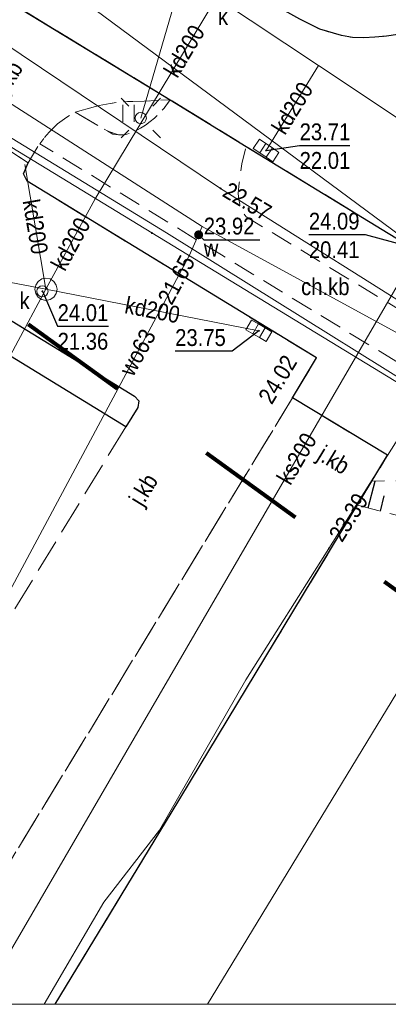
# Model space of a CAD drawing. Header units: metres. Extents: x 5490589 to 5490956, y 5935138 to 5935420.
# Tile 27 of 37: x 5490825 to 5490842, y 5935143 to 5935187. Entities that reach past the tile are written whole.
import ezdxf
from ezdxf.enums import TextEntityAlignment as Align

# ---------------------------------------------------------------- set-up
doc = ezdxf.new("R2010")
doc.units = ezdxf.units.M
doc.header["$MEASUREMENT"] = 0
for name, pattern in [('1.0_0.5', [1.5, 1, -0.5]), ('1.5_0.5', [2, 1.5, -0.5]), ('218-1000', [1.4, 0.7, -0.7]), ('219-500', [0]), ('egkk-500', [0]), ('egug-500', [0])]:
    doc.linetypes.add(name, pattern=pattern)
doc.layers.get('0').update_dxf_attribs({"color": 2, "linetype": 'CONTINUOUS', "lineweight": 5})
for name, color, linetype in [('000 Inne (niezydentyfikowane)', 7, 'CONTINUOUS'), ('203-punkt graniczny', 7, 'CONTINUOUS'), ('217-kontur klasyfikacyjny', 7, 'CONTINUOUS'), ('218-kontur użytku gruntowego', 7, 'CONTINUOUS'), ('219-działka ewidencyjna', 7, 'CONTINUOUS'), ('chodnik', 7, 'CONTINUOUS'), ('chodnik-Atr17', 7, 'CONTINUOUS'), ('jezdnia', 7, 'CONTINUOUS'), ('jezdnia-Atr17', 7, 'CONTINUOUS'), ('komora podziemna', 7, 'CONTINUOUS'), ('kratka ściekowa', 7, 'CONTINUOUS'), ('krawężnik', 7, 'CONTINUOUS'), ('latarnia', 7, 'CONTINUOUS'), ('pikieta sztuczna', 7, 'CONTINUOUS'), ('pikieta sztuczna-Atr2', 7, 'CONTINUOUS'), ('przewód elektroenergetyczny podziemny', 7, 'CONTINUOUS'), ('przewód gazowy', 7, 'CONTINUOUS'), ('przewód kanalizacyjny', 7, 'CONTINUOUS'), ('przewód kanalizacyjny-Atr1', 7, 'CONTINUOUS'), ('przewód telekomunikacyjny podziemny', 7, 'CONTINUOUS'), ('przewód wodociągowy', 7, 'CONTINUOUS'), ('przewód wodociągowy-Atr1', 7, 'CONTINUOUS'), ('rzędna', 7, 'CONTINUOUS'), ('rzędna-Atr2', 7, 'CONTINUOUS'), ('rzędna-Atr3', 7, 'CONTINUOUS'), ('skarpa nieumocniona', 7, 'CONTINUOUS'), ('trawnik', 7, 'CONTINUOUS'), ('właz do komory lub kanału - okrągły', 7, 'CONTINUOUS'), ('właz do komory lub kanału - okrągły-Atr17', 7, 'CONTINUOUS'), ('zasuwa lub zawór', 7, 'CONTINUOUS'), ('zasuwa lub zawór-Atr17', 7, 'CONTINUOUS')]:
    doc.layers.add(name, color=color, linetype=linetype)
doc.layers.add('zakres nowy', color=6, linetype='218-1000', lineweight=80)
doc.styles.get("Standard").update_dxf_attribs({"font": 'Working1250', "width": 0.75})

# ---------------------------------------------------------------- blocks, each defined once
blk = doc.blocks.new('203')
at = {"linetype": 'Continuous', "lineweight": 0}
h = blk.add_hatch(color=0, dxfattribs=at)
edge = h.paths.add_edge_path()
edge.add_arc((0, 0), 0.045, 0, 360)
blk = doc.blocks.new('PW01')
at = {"linetype": 'Continuous', "lineweight": 13}
h = blk.add_hatch(color=0, dxfattribs=at)
edge = h.paths.add_edge_path()
edge.add_arc((0, 0), 0.045, 0, 360)
blk = doc.blocks.new('TU04')
at = {"color": 0, "linetype": 'Continuous', "lineweight": 13}
for p, q in [((0, 0), (0, 0.75)), ((0.5, 0), (0.5, 0.75))]:
    blk.add_line(p, q, dxfattribs=at)
blk = doc.blocks.new('US22')
at = {"color": 0, "linetype": 'Continuous', "lineweight": 13}
blk.add_circle((0, 0), 0.25, dxfattribs=at)
blk = doc.blocks.new('SM01')
at = {"color": 0, "linetype": 'Continuous', "lineweight": 13}
for p, q in [((-0.53, 0.531), (-0.883, 0.884)), ((0.531, 0.531), (0.884, 0.884)), ((-0.53, -0.53), (-0.883, -0.883)), ((0.531, -0.53), (0.884, -0.883))]:
    blk.add_line(p, q, dxfattribs=at)
blk.add_circle((0, 0), 0.25, dxfattribs=at)
blk = doc.blocks.new('US05')
at = {"color": 0, "linetype": 'Continuous', "lineweight": 13}
for p, q in [((-0.525, -0.25), (-0.525, 0.25)), ((-0.525, 0.25), (-0.175, 0.25)), ((-0.175, -0.25), (-0.175, 0.25)), ((-0.175, 0.25), (0.175, 0.25)), ((0.175, -0.25), (0.175, 0.25)), ((0.175, 0.25), (0.525, 0.25)), ((0.525, -0.25), (0.525, 0.25)), ((-0.525, -0.25), (-0.175, -0.25)), ((-0.175, -0.25), (0.175, -0.25)), ((0.175, -0.25), (0.525, -0.25))]:
    blk.add_line(p, q, dxfattribs=at)
blk = doc.blocks.new('US25')
at = {"linetype": 'Continuous', "lineweight": 0}
h = blk.add_hatch(color=0, dxfattribs=at)
edge = h.paths.add_edge_path()
edge.add_arc((0, 0), 0.2, 0, 360)

msp = doc.modelspace()

# ---------------------------------------------------------------- linework, layer by layer
at = {"color": 0, "linetype": 'Continuous'}
msp.add_lwpolyline([(5490588.808, 5935143.133), (5490955.689, 5935143.133), (5490955.689, 5935420.132), (5490588.808, 5935420.132)], close=True, dxfattribs=at)
at = {"layer": '000 Inne (niezydentyfikowane)', "color": 7, "linetype": 'Continuous', "lineweight": 25, "flags": 128}
for points in [[(5490840.87, 5935165.26), (5490841.18, 5935166.45)], [(5490841.42, 5935165.12), (5490841.59, 5935165.8)]]:
    msp.add_lwpolyline(points, dxfattribs=at)
at = {"layer": '217-kontur klasyfikacyjny', "color": 3, "linetype": 'egkk-500', "lineweight": 18}
msp.add_lwpolyline([(5490845.7, 5935162.86), (5490833.703, 5935143.133)], dxfattribs=at)
at = {"layer": '218-kontur użytku gruntowego', "color": 3, "linetype": 'egug-500', "lineweight": 18, "flags": 128}
for points in [[(5490816.54, 5935186.46), (5490831.22, 5935177.52)], [(5490831.22, 5935177.52), (5490816.54, 5935186.46)], [(5490831.22, 5935177.52), (5490852.58, 5935164.52)], [(5490852.58, 5935164.52), (5490831.22, 5935177.52)]]:
    msp.add_lwpolyline(points, dxfattribs=at)
at = {"layer": '218-kontur użytku gruntowego', "color": 3, "linetype": 'egug-500', "lineweight": 18}
for points in [[(5490845.7, 5935162.86), (5490833.703, 5935143.133)], [(5490833.703, 5935143.133), (5490845.7, 5935162.86)]]:
    msp.add_lwpolyline(points, dxfattribs=at)
at = {"layer": '219-działka ewidencyjna', "color": 7, "linetype": '219-500', "lineweight": 18, "flags": 128}
for points in [[(5490816.54, 5935186.46), (5490831.22, 5935177.52)], [(5490852.58, 5935164.52), (5490831.22, 5935177.52)]]:
    msp.add_lwpolyline(points, dxfattribs=at)
at = {"layer": '219-działka ewidencyjna', "color": 7, "linetype": '219-500', "lineweight": 18}
msp.add_lwpolyline([(5490845.7, 5935162.86), (5490833.703, 5935143.133)], dxfattribs=at)
at = {"layer": 'chodnik', "color": 7, "linetype": '1.0_0.5', "lineweight": 18, "flags": 128}
for points in [[(5490850.09, 5935193.68), (5490848.28, 5935194.8), (5490847.33, 5935193.46), (5490846.45, 5935192.26), (5490845.21, 5935190.7), (5490844.54, 5935189.93), (5490844.08, 5935189.43), (5490843.8, 5935189.2), (5490843.55, 5935189.04), (5490843.25, 5935188.86), (5490842.94, 5935188.74), (5490842.64, 5935188.62), (5490842.3, 5935188.56), (5490841.99, 5935188.49), (5490841.62, 5935188.44), (5490841.3, 5935188.4), (5490840.97, 5935188.37), (5490840.64, 5935188.37), (5490840.3, 5935188.39), (5490839.97, 5935188.44), (5490839.65, 5935188.55), (5490839.34, 5935188.66), (5490839.04, 5935188.8), (5490838.2, 5935189.26), (5490836.02, 5935190.58), (5490823.22, 5935198.47), (5490818.95, 5935201.07), (5490816.85, 5935202.45), (5490813.14, 5935204.99), (5490809.05, 5935207.92), (5490805.88, 5935210.31), (5490802.69, 5935212.74), (5490798.11, 5935216.5), (5490795, 5935219.14), (5490791.24, 5935222.46), (5490787.55, 5935225.87), (5490785.37, 5935227.91), (5490782.53, 5935230.71), (5490778.34, 5935235.05), (5490774.62, 5935239.11), (5490771.35, 5935242.88), (5490769.08, 5935245.62), (5490764.11, 5935251.83), (5490761.01, 5935255.81), (5490755.83, 5935263.18), (5490753.66, 5935266.54), (5490748.77, 5935274.21), (5490747.72, 5935275.85), (5490746.84, 5935275.29), (5490746.51, 5935273.75), (5490751.86, 5935265.39), (5490754, 5935262.06), (5490762.2, 5935250.68), (5490764.74, 5935247.57), (5490767.26, 5935244.46), (5490769.8, 5935241.37), (5490773.09, 5935237.6), (5490776.46, 5935233.91), (5490778.52, 5935231.68), (5490782.03, 5935228.18), (5490784.89, 5935225.39), (5490787.83, 5935222.62), (5490790.8, 5935219.95), (5490793.82, 5935217.29), (5490796.91, 5935214.74), (5490800.35, 5935211.9), (5490805.89, 5935207.58), (5490809.92, 5935204.66), (5490814.03, 5935201.78), (5490816.97, 5935199.82), (5490825.04, 5935194.87), (5490834.38, 5935189.08), (5490835.18, 5935188.62), (5490836.52, 5935187.78), (5490837.82, 5935187.05), (5490838.71, 5935186.6), (5490839.68, 5935186.32), (5490840.17, 5935186.24), (5490840.68, 5935186.22), (5490841.17, 5935186.25), (5490841.69, 5935186.29), (5490842.2, 5935186.37), (5490842.68, 5935186.42), (5490843.16, 5935186.55), (5490843.65, 5935186.7), (5490844.11, 5935186.9), (5490844.56, 5935187.12), (5490844.97, 5935187.4), (5490845.37, 5935187.7), (5490845.74, 5935188.06), (5490846.4, 5935188.81), (5490847.03, 5935189.58), (5490847.66, 5935190.36), (5490848.57, 5935191.56)], [(5490868.29, 5935158.24), (5490865.01, 5935160.22), (5490866.4, 5935162.52), (5490861.26, 5935165.65), (5490859.85, 5935163.39), (5490854.21, 5935166.85), (5490854.02, 5935167.02), (5490853.86, 5935167.25), (5490853.79, 5935167.49), (5490853.74, 5935167.76), (5490853.72, 5935168.04), (5490853.75, 5935168.26), (5490853.8, 5935168.62), (5490853.88, 5935168.95), (5490853.99, 5935169.28), (5490854.26, 5935169.93), (5490850.85, 5935171.98), (5490850.55, 5935171.54), (5490850.34, 5935171.29), (5490850.06, 5935171.04), (5490849.78, 5935170.83), (5490849.56, 5935170.71), (5490849.34, 5935170.57), (5490849.09, 5935170.46), (5490848.85, 5935170.38), (5490848.55, 5935170.35), (5490848.32, 5935170.43), (5490835.43, 5935178.24), (5490835.24, 5935178.47), (5490835.16, 5935178.76), (5490835.1, 5935179.01), (5490835.07, 5935179.28), (5490835.12, 5935179.76), (5490835.16, 5935180), (5490835.19, 5935180.27), (5490835.24, 5935180.6), (5490835.43, 5935181.38), (5490832.04, 5935183.46), (5490831.77, 5935183.09), (5490831.53, 5935182.82), (5490831.34, 5935182.64), (5490831.15, 5935182.49), (5490830.94, 5935182.33), (5490830.71, 5935182.19), (5490830.49, 5935182.07), (5490830.24, 5935181.97), (5490830, 5935181.9), (5490829.74, 5935181.9), (5490829.26, 5935182.06), (5490827.8, 5935182.9), (5490827.43, 5935182.69), (5490827.01, 5935182.38), (5490826.64, 5935182.02), (5490826.22, 5935181.5), (5490834.33, 5935176.54), (5490847.42, 5935168.57), (5490852.97, 5935165.18), (5490858.73, 5935161.68), (5490867.25, 5935156.52)]]:
    msp.add_lwpolyline(points, close=True, dxfattribs=at)
at = {"layer": 'jezdnia', "color": 7, "linetype": '1.5_0.5', "lineweight": 18, "flags": 128}
for points in [[(5490754, 5935262.06), (5490751.86, 5935265.39), (5490746.51, 5935273.75), (5490742.63, 5935279.84), (5490738.32, 5935286.44), (5490732.44, 5935295.73), (5490722.51, 5935311.34), (5490718.74, 5935317.25), (5490717.66, 5935318.92), (5490716.6, 5935320.62), (5490715.86, 5935321.91), (5490715.17, 5935323.27), (5490713.69, 5935326.49), (5490713.08, 5935327.85), (5490712.37, 5935329.69), (5490711.86, 5935331.13), (5490710.98, 5935334.03), (5490710.54, 5935335.49), (5490710.2, 5935336.88), (5490709.91, 5935337.91), (5490709.63, 5935339.3), (5490709.38, 5935340.82), (5490709.16, 5935342.35), (5490708.93, 5935343.86), (5490708.77, 5935345.32), (5490708.64, 5935346.8), (5490708.53, 5935348.26), (5490708.49, 5935350.27), (5490708.49, 5935352.27), (5490708.52, 5935354.29), (5490708.69, 5935357.31), (5490708.92, 5935359.29), (5490709.22, 5935361.29), (5490709.44, 5935362.78), (5490709.76, 5935364.23), (5490710.63, 5935367.57), (5490711.19, 5935368.99), (5490711.62, 5935369.88), (5490712.04, 5935370.75), (5490712.55, 5935371.63), (5490712.82, 5935372.06), (5490713.19, 5935372.46), (5490713.52, 5935372.84), (5490713.91, 5935373.2), (5490714.28, 5935373.53), (5490714.72, 5935373.8), (5490715.14, 5935373.99), (5490715.59, 5935374.2), (5490716.1, 5935374.35), (5490716.58, 5935374.46), (5490717.06, 5935374.54), (5490717.59, 5935374.6), (5490718.09, 5935374.63), (5490718.59, 5935374.65), (5490719.09, 5935374.64), (5490719.58, 5935374.59), (5490720.06, 5935374.47), (5490720.55, 5935374.34), (5490721.53, 5935374.04), (5490723.41, 5935373.35), (5490702.58, 5935381.08), (5490702.88, 5935380.9), (5490703.47, 5935380.34), (5490704.14, 5935379.62), (5490704.41, 5935379.22), (5490704.74, 5935378.8), (5490705, 5935378.36), (5490705.24, 5935377.93), (5490705.41, 5935377.45), (5490705.56, 5935376.98), (5490705.82, 5935376), (5490705.91, 5935375.52), (5490705.96, 5935375), (5490705.84, 5935373.98), (5490705.68, 5935373.03), (5490704.59, 5935369.2), (5490704.16, 5935367.65), (5490703.32, 5935364.34), (5490702.95, 5935362.4), (5490702.62, 5935360.41), (5490702.37, 5935358.41), (5490702.21, 5935356.95), (5490702.11, 5935355.46), (5490702, 5935353.48), (5490701.86, 5935351.04), (5490701.94, 5935349.48), (5490702, 5935347.48), (5490702.1, 5935345.49), (5490702.32, 5935343.51), (5490702.58, 5935341.53), (5490702.9, 5935339.58), (5490703.23, 5935337.6), (5490704.2, 5935333.72), (5490704.64, 5935332.3), (5490705.46, 5935329.97), (5490706.14, 5935328.08), (5490707.1, 5935325.83), (5490707.95, 5935324), (5490709.1, 5935321.76), (5490710.29, 5935319.58), (5490711.29, 5935317.81), (5490714.53, 5935312.73), (5490717.75, 5935307.69), (5490721, 5935302.68), (5490723.92, 5935298.01), (5490727.38, 5935292.63), (5490730.7, 5935287.45), (5490733.32, 5935283.34), (5490733.85, 5935282.52), (5490734.55, 5935281.41), (5490739.74, 5935273.17), (5490741.9, 5935269.87), (5490746.8, 5935262.16), (5490748.88, 5935258.81), (5490749.4, 5935257.88), (5490749.6, 5935257.24), (5490749.69, 5935256.22), (5490749.7, 5935255.72), (5490749.66, 5935254.72), (5490749.48, 5935253.71), (5490749.24, 5935252.74), (5490748.89, 5935251.77), (5490748.72, 5935251.33), (5490748.47, 5935250.87), (5490747.84, 5935249.96), (5490747.2, 5935249.3), (5490746.48, 5935248.68), (5490745.65, 5935248.12), (5490744.74, 5935247.55), (5490712.74, 5935230.16), (5490703.54, 5935225.12), (5490693.9, 5935219.85), (5490693.4, 5935219.62), (5490692.46, 5935219.23), (5490691.54, 5935218.92), (5490691.09, 5935218.79), (5490690.08, 5935218.63), (5490689.05, 5935218.54), (5490688.53, 5935218.56), (5490687.54, 5935218.63), (5490687.06, 5935218.73), (5490686.07, 5935219.05), (5490685.61, 5935219.22), (5490685.15, 5935219.42), (5490684.72, 5935219.66), (5490684.28, 5935219.91), (5490683.86, 5935220.2), (5490683.46, 5935220.5), (5490683.06, 5935220.82), (5490682.69, 5935221.17), (5490682.34, 5935221.51), (5490682.03, 5935221.84), (5490681.58, 5935222.25), (5490692, 5935203.21), (5490691.95, 5935203.64), (5490691.81, 5935204.11), (5490691.67, 5935204.57), (5490691.58, 5935205.09), (5490691.5, 5935205.57), (5490691.45, 5935206.08), (5490691.44, 5935206.59), (5490691.46, 5935207.1), (5490691.51, 5935207.6), (5490691.57, 5935208.09), (5490691.67, 5935208.6), (5490691.79, 5935209.07), (5490691.97, 5935209.54), (5490692.16, 5935210.01), (5490692.38, 5935210.47), (5490692.6, 5935210.92), (5490692.87, 5935211.35), (5490693.16, 5935211.75), (5490693.44, 5935212.14), (5490693.82, 5935212.5), (5490694.17, 5935212.86), (5490694.55, 5935213.19), (5490694.94, 5935213.49), (5490695.79, 5935214.04), (5490696.66, 5935214.53), (5490697.52, 5935215.02), (5490700.98, 5935216.88), (5490713.43, 5935223.69), (5490747.61, 5935242.42), (5490749.35, 5935243.37), (5490751.08, 5935244.31), (5490752.54, 5935244.93), (5490753.48, 5935245.27), (5490754.44, 5935245.5), (5490755.47, 5935245.62), (5490756.49, 5935245.57), (5490757.44, 5935245.48), (5490757.94, 5935245.33), (5490758.44, 5935245.18), (5490758.97, 5935244.88), (5490759.4, 5935244.58), (5490760.1, 5935243.77), (5490762.52, 5935240.67), (5490764.56, 5935238.37), (5490768.95, 5935233.26), (5490770.95, 5935231.1), (5490772.99, 5935228.9), (5490777.19, 5935224.62), (5490781.53, 5935220.39), (5490785.9, 5935216.42), (5490790.42, 5935212.45), (5490793, 5935210.21), (5490794.96, 5935208.49), (5490798.17, 5935206.07), (5490801.3, 5935203.57), (5490802.88, 5935202.4), (5490805.26, 5935200.59), (5490810.19, 5935197.14), (5490813.47, 5935194.9), (5490818.52, 5935191.68), (5490820, 5935190.79), (5490832.04, 5935183.46), (5490835.43, 5935181.38), (5490842.37, 5935177.14), (5490842.16, 5935176.8), (5490843.47, 5935176), (5490843.72, 5935176.35), (5490850.85, 5935171.98), (5490854.26, 5935169.93), (5490861.26, 5935165.65), (5490866.4, 5935162.52), (5490869.81, 5935160.5), (5490872.81, 5935165.67), (5490863.37, 5935171.42), (5490857.41, 5935175.05), (5490855.71, 5935176.07), (5490854.88, 5935176.62), (5490854.18, 5935177.24), (5490853.76, 5935177.67), (5490853.43, 5935178.05), (5490853.12, 5935178.46), (5490852.87, 5935178.88), (5490852.62, 5935179.32), (5490852.42, 5935179.78), (5490852.23, 5935180.26), (5490852.07, 5935180.73), (5490851.98, 5935181.24), (5490851.9, 5935181.72), (5490851.84, 5935182.21), (5490851.82, 5935182.71), (5490851.84, 5935183.22), (5490851.86, 5935183.73), (5490851.92, 5935184.22), (5490852.03, 5935184.71), (5490852.2, 5935185.34), (5490853.97, 5935188.73), (5490850.09, 5935193.68), (5490848.57, 5935191.56), (5490847.66, 5935190.36), (5490847.03, 5935189.58), (5490846.4, 5935188.81), (5490845.74, 5935188.06), (5490845.37, 5935187.7), (5490844.97, 5935187.4), (5490844.56, 5935187.12), (5490844.11, 5935186.9), (5490843.65, 5935186.7), (5490843.16, 5935186.55), (5490842.68, 5935186.42), (5490842.2, 5935186.37), (5490841.69, 5935186.29), (5490841.17, 5935186.25), (5490840.68, 5935186.22), (5490840.17, 5935186.24), (5490839.68, 5935186.32), (5490838.71, 5935186.6), (5490837.82, 5935187.05), (5490836.52, 5935187.78), (5490835.18, 5935188.62), (5490834.38, 5935189.08), (5490825.04, 5935194.87), (5490816.97, 5935199.82), (5490814.03, 5935201.78), (5490809.92, 5935204.66), (5490805.89, 5935207.58), (5490800.35, 5935211.9), (5490796.91, 5935214.74), (5490793.82, 5935217.29), (5490790.8, 5935219.95), (5490787.83, 5935222.62), (5490784.89, 5935225.39), (5490782.03, 5935228.18), (5490778.52, 5935231.68), (5490776.46, 5935233.91), (5490773.09, 5935237.6), (5490769.8, 5935241.37), (5490767.26, 5935244.46), (5490764.74, 5935247.57), (5490762.2, 5935250.68)], [(5490821.34, 5935184.5), (5490820.85, 5935183.75), (5490825.7, 5935180.65), (5490826.22, 5935181.5), (5490826.64, 5935182.02), (5490827.01, 5935182.38), (5490827.43, 5935182.69), (5490827.8, 5935182.9), (5490828.87, 5935183.21), (5490829.37, 5935183.3), (5490829.87, 5935183.37), (5490830.38, 5935183.38), (5490830.88, 5935183.39), (5490832.04, 5935183.46), (5490820, 5935190.79), (5490820.83, 5935189.48), (5490821.1, 5935189.07), (5490821.36, 5935188.63), (5490821.58, 5935188.18), (5490821.77, 5935187.7), (5490821.9, 5935187.21), (5490821.92, 5935186.53), (5490821.88, 5935186.16), (5490821.76, 5935185.66), (5490821.62, 5935185.18)]]:
    msp.add_lwpolyline(points, close=True, dxfattribs=at)
at = {"layer": 'jezdnia', "color": 7, "linetype": '1.5_0.5', "lineweight": 18}
for points in [[(5490821.033, 5935143.133), (5490824.38, 5935148.65), (5490837.5, 5935170.17), (5490838.57, 5935171.95), (5490825.66, 5935179.83), (5490825.49, 5935180.16), (5490825.7, 5935180.65), (5490820.85, 5935183.75), (5490819.33, 5935181.02), (5490817.19, 5935177.52), (5490808.05, 5935162.56), (5490796.222, 5935143.133)], [(5490802.882, 5935143.133), (5490821.68, 5935174), (5490822.18, 5935174.83), (5490822.42, 5935175), (5490822.74, 5935174.95), (5490830.45, 5935170.24), (5490830.64, 5935170.03), (5490830.6, 5935169.74), (5490830.06, 5935168.88), (5490819.19, 5935151.05), (5490814.392, 5935143.133)], [(5490826.911, 5935143.133), (5490832.08, 5935151.66), (5490841.74, 5935167.61), (5490837.5, 5935170.17), (5490824.38, 5935148.65), (5490821.033, 5935143.133)]]:
    msp.add_lwpolyline(points, dxfattribs=at)
at = {"layer": 'komora podziemna', "color": 34, "linetype": 'Continuous', "lineweight": 18, "flags": 128}
msp.add_lwpolyline([(5490826.5, 5935175.51), (5490826.69, 5935175.47), (5490826.85, 5935175.36), (5490826.96, 5935175.2), (5490827, 5935175.01), (5490826.96, 5935174.82), (5490826.85, 5935174.66), (5490826.69, 5935174.55), (5490826.5, 5935174.51), (5490826.31, 5935174.55), (5490826.15, 5935174.66), (5490826.04, 5935174.82), (5490826, 5935175.01), (5490826.04, 5935175.2), (5490826.15, 5935175.36), (5490826.31, 5935175.47)], close=True, dxfattribs=at)
at = {"layer": 'krawężnik', "color": 7, "linetype": 'Continuous', "lineweight": 25, "flags": 128}
for points in [[(5490850.09, 5935193.68), (5490848.57, 5935191.56), (5490847.66, 5935190.36), (5490847.03, 5935189.58), (5490846.4, 5935188.81), (5490845.74, 5935188.06), (5490845.37, 5935187.7), (5490844.97, 5935187.4), (5490844.56, 5935187.12), (5490844.11, 5935186.9), (5490843.65, 5935186.7), (5490843.16, 5935186.55), (5490842.68, 5935186.42), (5490842.2, 5935186.37), (5490841.69, 5935186.29), (5490841.17, 5935186.25), (5490840.68, 5935186.22), (5490840.17, 5935186.24), (5490839.68, 5935186.32), (5490838.71, 5935186.6), (5490837.82, 5935187.05), (5490836.52, 5935187.78), (5490835.18, 5935188.62), (5490834.38, 5935189.08)], [(5490820, 5935190.79), (5490832.04, 5935183.46), (5490835.43, 5935181.38), (5490842.37, 5935177.14), (5490842.16, 5935176.8), (5490843.47, 5935176), (5490843.72, 5935176.35), (5490850.85, 5935171.98), (5490854.26, 5935169.93), (5490861.26, 5935165.65), (5490866.4, 5935162.52)]]:
    msp.add_lwpolyline(points, dxfattribs=at)
at = {"layer": 'krawężnik', "color": 7, "linetype": 'Continuous', "lineweight": 25}
msp.add_lwpolyline([(5490826.911, 5935143.133), (5490832.08, 5935151.66), (5490841.74, 5935167.61), (5490837.5, 5935170.17), (5490838.57, 5935171.95), (5490825.66, 5935179.83), (5490825.49, 5935180.16), (5490825.7, 5935180.65)], dxfattribs=at)
at = {"layer": 'krawężnik', "color": 7, "linetype": 'Continuous', "lineweight": 25, "flags": 128}
msp.add_lwpolyline([(5490821.68, 5935174), (5490822.18, 5935174.83), (5490822.42, 5935175), (5490822.74, 5935174.95), (5490830.45, 5935170.24), (5490830.64, 5935170.03), (5490830.6, 5935169.74), (5490830.06, 5935168.88)], close=True, dxfattribs=at)
at = {"layer": 'przewód elektroenergetyczny podziemny', "color": 1, "linetype": 'Continuous', "lineweight": 18, "flags": 128}
msp.add_lwpolyline([(5490843.38, 5935189.33), (5490840.53, 5935189.01), (5490835.07, 5935191.78), (5490833.67, 5935192.75), (5490830.73, 5935182.64)], dxfattribs=at)
at = {"layer": 'przewód gazowy', "color": 40, "linetype": 'Continuous', "lineweight": 18, "flags": 128}
msp.add_lwpolyline([(5490853.03, 5935168.18), (5490844.68, 5935172.96), (5490834.29, 5935179.51), (5490820.93, 5935188.48), (5490820.57, 5935188.73), (5490814.62, 5935193.03), (5490812.79, 5935194.57), (5490812.23, 5935195.06), (5490798.33, 5935204.76), (5490786.81, 5935214.55), (5490770.88, 5935228.03), (5490769.54, 5935229.1), (5490756.14, 5935245.34)], dxfattribs=at)
at = {"layer": 'przewód gazowy', "color": 40, "linetype": 'Continuous', "lineweight": 18}
msp.add_lwpolyline([(5490844.68, 5935172.96), (5490844.61, 5935172.81), (5490843.31, 5935170.1), (5490839.12, 5935163.46), (5490835.41, 5935157.6), (5490831.57, 5935150.9), (5490829.08, 5935147.68), (5490826.413, 5935143.133)], dxfattribs=at)
at = {"layer": 'przewód kanalizacyjny', "color": 34, "linetype": 'Continuous', "lineweight": 18}
for points in [[(5490843.12, 5935176.8), (5490804.89, 5935205.1), (5490770.59, 5935230.64), (5490754.39, 5935255.57), (5490729.9, 5935289.08), (5490710.57, 5935316.38), (5490703.51, 5935346.76), (5490707.95, 5935384.8), (5490676.876, 5935395.649)], [(5490823.519, 5935143.133), (5490843.12, 5935176.8)]]:
    msp.add_lwpolyline(points, dxfattribs=at)
at = {"layer": 'przewód kanalizacyjny', "color": 34, "linetype": 'Continuous', "lineweight": 18, "flags": 128}
for points in [[(5490783.18, 5935225.1), (5490796.03, 5935213.26), (5490815.38, 5935200.16), (5490834.11, 5935188.02), (5490838.66, 5935184.99), (5490845.99, 5935180.11)], [(5490828.7, 5935179.05), (5490834.11, 5935188.02)], [(5490838.66, 5935184.99), (5490836.32, 5935181.2)], [(5490825.55, 5935180.58), (5490826.5, 5935175.01)], [(5490826.5, 5935175.01), (5490828.7, 5935179.05)], [(5490826.5, 5935175.01), (5490819.84, 5935176.28)], [(5490826.5, 5935175.01), (5490819.71, 5935162.39)], [(5490826.5, 5935175.01), (5490836, 5935173.16)]]:
    msp.add_lwpolyline(points, dxfattribs=at)
at = {"layer": 'przewód telekomunikacyjny podziemny', "color": 30, "linetype": 'Continuous', "lineweight": 18, "flags": 128}
msp.add_lwpolyline([(5490784.84, 5935210.18), (5490789.58, 5935206.34), (5490795.35, 5935201.44), (5490801.67, 5935196.81), (5490807.94, 5935192.49), (5490815.09, 5935187.8), (5490821.03, 5935184.14), (5490831.87, 5935177.53), (5490847.72, 5935167.66)], dxfattribs=at)
at = {"layer": 'przewód wodociągowy', "color": 5, "linetype": 'Continuous', "lineweight": 18, "flags": 128}
for points in [[(5490785.73, 5935211.63), (5490798.13, 5935201.73), (5490808.26, 5935194.34), (5490809.45, 5935193.5), (5490812.97, 5935191.32), (5490821.95, 5935185.2), (5490833.47, 5935177.81), (5490846.46, 5935170.72), (5490846.68, 5935170.59), (5490847.08, 5935170.37), (5490858.04, 5935163.45), (5490873.85, 5935153.89)], [(5490833.47, 5935177.81), (5490833.31, 5935177.44), (5490832.89, 5935176.5)]]:
    msp.add_lwpolyline(points, dxfattribs=at)
at = {"layer": 'przewód wodociągowy', "color": 5, "linetype": 'Continuous', "lineweight": 18}
msp.add_lwpolyline([(5490814.675, 5935143.133), (5490823.73, 5935159.43), (5490832.89, 5935176.5)], dxfattribs=at)
at = {"layer": 'rzędna-Atr2', "color": 7}
for p, q in [((5490836.32, 5935181.2), (5490837.816, 5935181.422)), ((5490837.816, 5935181.422), (5490840.061, 5935181.422))]:
    msp.add_line(p, q, dxfattribs=at)
at = {"layer": 'rzędna-Atr2', "color": 7, "flags": 128}
for points in [[(5490833.31, 5935177.44), (5490833.54, 5935177.22), (5490836.045, 5935177.22)], [(5490843.12, 5935176.8), (5490840.76, 5935177.44), (5490838.228, 5935177.44)], [(5490826.34, 5935174.92), (5490827.02, 5935173.36), (5490829.291, 5935173.36)], [(5490836, 5935173.16), (5490834.8, 5935172.25), (5490832.263, 5935172.25)]]:
    msp.add_lwpolyline(points, dxfattribs=at)
at = {"layer": 'skarpa nieumocniona', "color": 7, "linetype": '1.0_0.5', "lineweight": 18}
for points in [[(5490884.905, 5935143.133), (5490880.23, 5935147.17), (5490873.25, 5935148.83), (5490857.02, 5935160.76), (5490849.1, 5935166.66), (5490841.04, 5935166.45)], [(5490884.905, 5935143.133), (5490880.23, 5935147.17), (5490873.25, 5935148.83), (5490857.02, 5935160.76), (5490849.1, 5935166.66), (5490841.04, 5935166.45)], [(5490841.04, 5935166.45), (5490840.39, 5935165.38), (5490850.59, 5935162.81), (5490856.05, 5935158.49), (5490872.29, 5935147.1), (5490878.47, 5935144.59), (5490881.07, 5935143.133)], [(5490841.04, 5935166.45), (5490840.39, 5935165.38), (5490850.59, 5935162.81), (5490856.05, 5935158.49), (5490872.29, 5935147.1), (5490878.47, 5935144.59), (5490881.07, 5935143.133)]]:
    msp.add_lwpolyline(points, dxfattribs=at)
at = {"layer": 'trawnik', "color": 7, "linetype": '1.0_0.5', "lineweight": 18, "flags": 128}
msp.add_lwpolyline([(5490827.8, 5935182.9), (5490829.26, 5935182.06), (5490829.48, 5935181.93), (5490829.74, 5935181.9), (5490830, 5935181.9), (5490830.24, 5935181.97), (5490830.49, 5935182.07), (5490830.71, 5935182.19), (5490830.94, 5935182.33), (5490831.15, 5935182.49), (5490831.34, 5935182.64), (5490831.53, 5935182.82), (5490831.77, 5935183.09), (5490832.04, 5935183.46), (5490830.88, 5935183.39), (5490830.38, 5935183.38), (5490829.87, 5935183.37), (5490829.37, 5935183.3), (5490828.87, 5935183.21)], close=True, dxfattribs=at)
at = {"layer": 'zakres nowy', "ltscale": 7}
msp.add_lwpolyline([(5490696.87, 5935411.82), (5490683.11, 5935366.31), (5490696.87, 5935309.87), (5490746.26, 5935230.85), (5490858.09, 5935150.06), (5490948.04, 5935320.45)], close=True, dxfattribs=at)

# ---------------------------------------------------------------- block references
at = {"layer": '203-punkt graniczny', "color": 7, "linetype": 'Continuous', "lineweight": 18}
msp.add_blockref('203', (5490831.22, 5935177.52), dxfattribs=at)
at = {"layer": 'kratka ściekowa', "color": 34, "linetype": 'Continuous', "lineweight": 18}
for p, rotation in [((5490836.32, 5935181.2), 326), ((5490836, 5935173.16), 150)]:
    msp.add_blockref('US05', p, dxfattribs=dict(at, rotation=rotation))
at = {"layer": 'latarnia', "color": 7, "linetype": 'Continuous', "lineweight": 18}
msp.add_blockref('SM01', (5490830.73, 5935182.64), dxfattribs=at)
at = {"layer": 'pikieta sztuczna', "color": 7, "linetype": 'Continuous', "lineweight": 13}
msp.add_blockref('PW01', (5490837.5, 5935170.17), dxfattribs=at)
at = {"layer": 'rzędna', "color": 34, "linetype": 'Continuous', "lineweight": 18}
for p in [(5490836.32, 5935181.2), (5490826.34, 5935174.92), (5490836, 5935173.16)]:
    msp.add_blockref('PW01', p, dxfattribs=at)
at = {"layer": 'rzędna', "color": 40, "linetype": 'Continuous', "lineweight": 18}
for p in [(5490834.29, 5935179.51), (5490839.12, 5935163.46)]:
    msp.add_blockref('PW01', p, dxfattribs=at)
at = {"layer": 'rzędna', "color": 5, "linetype": 'Continuous', "lineweight": 18}
for p in [(5490833.31, 5935177.44), (5490832.89, 5935176.5)]:
    msp.add_blockref('PW01', p, dxfattribs=at)
at = {"layer": 'trawnik', "color": 7, "linetype": 'Continuous', "lineweight": 18}
msp.add_blockref('TU04', (5490829.933, 5935182.477), dxfattribs=at)
at = {"layer": 'właz do komory lub kanału - okrągły', "color": 7, "linetype": 'Continuous', "lineweight": 18}
msp.add_blockref('US22', (5490826.34, 5935174.92), dxfattribs=at)
at = {"layer": 'zasuwa lub zawór', "color": 5, "linetype": 'Continuous', "lineweight": 18}
msp.add_blockref('US25', (5490833.31, 5935177.44), dxfattribs=at)

# ---------------------------------------------------------------- texts
at = {"layer": 'chodnik-Atr17', "color": 7, "width": 0.9}
msp.add_text('ch.kb', height=0.75, dxfattribs=at).set_placement((5490838.961, 5935175.125), align=Align.MIDDLE_CENTER)
at = {"layer": 'jezdnia-Atr17', "color": 7, "width": 0.9}
for rotation, p in [(58.6, (5490824.82, 5935184.47)), (328.599, (5490839.338, 5935167.405)), (58.6, (5490830.844, 5935166.079))]:
    msp.add_text('j.kb', height=0.75, rotation=rotation, dxfattribs=at).set_placement(p, align=Align.MIDDLE_CENTER)
at = {"layer": 'pikieta sztuczna-Atr2', "color": 7, "width": 0.9}
msp.add_text('24.02', height=0.75, rotation=58.999, dxfattribs=at).set_placement((5490835.93, 5935170.22), align=Align.TOP_LEFT)
at = {"layer": 'przewód kanalizacyjny-Atr1', "color": 34, "width": 0.9}
for rotation, p in [(59, (5490832.668, 5935185.63)), (58.3, (5490837.49, 5935183.09)), (279.7, (5490826.03, 5935177.8)), (61.4, (5490827.6, 5935177.03)), (348.999, (5490831.25, 5935174.09))]:
    msp.add_text('kd200', height=0.75, rotation=rotation, dxfattribs=at).set_placement(p, align=Align.MIDDLE_CENTER)
msp.add_text('ks200', height=0.75, rotation=59.792, dxfattribs=at).set_placement((5490837.077, 5935166.42), align=Align.MIDDLE_LEFT)
at = {"layer": 'przewód wodociągowy-Atr1', "color": 5, "width": 0.9}
msp.add_text('wo63', height=0.75, rotation=60.9, dxfattribs=at).set_placement((5490830.58, 5935172.196), align=Align.MIDDLE_CENTER)
at = {"layer": 'rzędna-Atr2', "color": 34, "width": 0.9}
for s, p in [('23.71', (5490837.816, 5935181.43)), ('24.09', (5490838.228, 5935177.448)), ('24.01', (5490827.02, 5935173.368)), ('23.75', (5490832.263, 5935172.258))]:
    msp.add_text(s, height=0.75, dxfattribs=at).set_placement(p, align=Align.BOTTOM_LEFT)
at = {"layer": 'rzędna-Atr2', "color": 40, "width": 0.9}
for s, rotation, p in [('22.57', 329.299, (5490834.51, 5935179.51)), ('23.39', 57.747, (5490839.39, 5935163.89))]:
    msp.add_text(s, height=0.75, rotation=rotation, dxfattribs=at).set_placement(p, align=Align.MIDDLE_LEFT)
at = {"layer": 'rzędna-Atr2', "color": 5, "width": 0.9}
msp.add_text('23.92', height=0.75, dxfattribs=at).set_placement((5490833.54, 5935177.228), align=Align.BOTTOM_LEFT)
msp.add_text('21.65', height=0.75, rotation=61.799, dxfattribs=at).set_placement((5490831.78, 5935174.44), align=Align.MIDDLE_LEFT)
at = {"layer": 'rzędna-Atr3', "color": 34, "width": 0.9}
for s, p in [('22.01', (5490837.816, 5935180.155)), ('20.41', (5490838.228, 5935176.173)), ('21.36', (5490827.02, 5935172.093))]:
    msp.add_text(s, height=0.75, dxfattribs=at).set_placement(p, align=Align.BOTTOM_LEFT)
at = {"layer": 'właz do komory lub kanału - okrągły-Atr17', "color": 7, "width": 0.9}
msp.add_text('k', height=0.75, dxfattribs=at).set_placement((5490834.17, 5935187.55), align=Align.TOP_LEFT)
msp.add_text('k', height=0.75, dxfattribs=at).set_placement((5490825.32, 5935174.13))
at = {"layer": 'zasuwa lub zawór-Atr17', "color": 5, "width": 0.9}
msp.add_text('w', height=0.75, dxfattribs=at).set_placement((5490833.54, 5935177.22), align=Align.TOP_LEFT)

doc.saveas('drawing.dxf')
